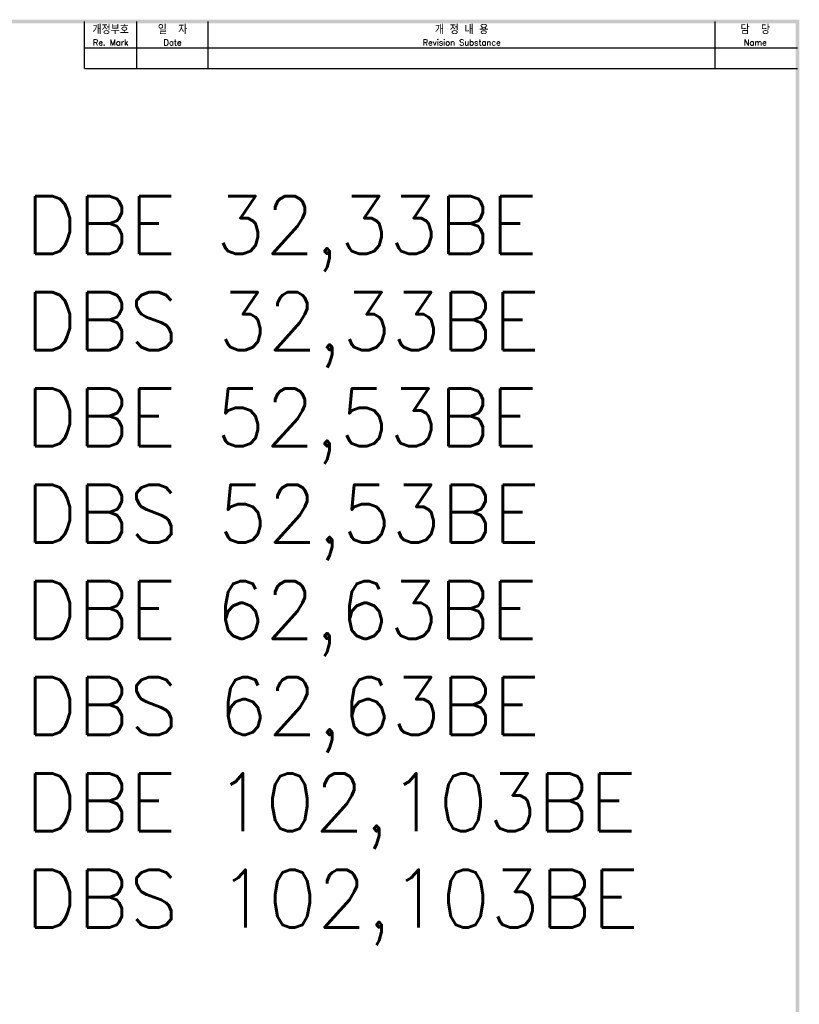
# Model space of a CAD drawing. Extents: x -7 to 1070, y -177 to 578.
# Tile 23 of 23: x 795 to 1065, y 233 to 574. Entities that reach past the tile are written whole.
import ezdxf

# ---------------------------------------------------------------- set-up
doc = ezdxf.new("R2010")
doc.units = 0
doc.header["$MEASUREMENT"] = 0
for name, color, linetype in [('di', 3, 'CONTINUOUS'), ('DIM', 3, 'CONTINUOUS'), ('dimtaxt', 3, 'CONTINUOUS'), ('dwg', 7, 'CONTINUOUS'), ('text', 3, 'CONTINUOUS')]:
    doc.layers.add(name, color=color, linetype=linetype)
doc.styles.get("Standard").update_dxf_attribs({"font": 'romans.shx', "height": 2, "bigfont": 'hgs.shx'})

msp = doc.modelspace()

# ---------------------------------------------------------------- linework, layer by layer
at = {"layer": 'dimtaxt'}
for p, q in [((835.55, 556.9), (835.55, 573.15)), ((860.25, 556.9), (860.25, 573.15)), ((1035.808, 556.9), (1035.808, 573.15)), ((817.35, 564.05), (1064.35, 564.05)), ((817.35, 556.9), (1064.35, 556.9))]:
    msp.add_line(p, q, dxfattribs=at)
at = {"layer": 'dwg'}
for points in [[(4.2, 573.8), (5.5, 572.5), (1065, 573.8), (1063.7, 572.5)], [(1065, 573.8), (1063.7, 572.5), (1065, -172.4), (1063.7, -171.1)]]:
    msp.add_trace(points, dxfattribs=at)
at = {"layer": 'text'}
msp.add_line((817.35, 556.9), (817.35, 573.15), dxfattribs=at)

# ---------------------------------------------------------------- texts
at = {"layer": 'di', "attachment_point": 5}
for s, insert, char_height, width in [('개정부호\\P{\\H0.72727x;Re. Mark}', (826.45, 568.275), 2.86, 18.2), ('{\\H1.1x;일  자}\\P{\\H0.8x;Date}', (847.9, 568.275), 2.6, 24.7), ('{\\H1.1x;개 정 내 용\\P\\H0.72727x;Revision Substance}', (948.029, 568.275), 2.6, 175.55808), ('담  당\\P{\\H0.72727x;Name}', (1049.754, 568.275), 2.86, 27.89192)]:
    msp.add_mtext(s, dxfattribs=dict(at, insert=insert, char_height=char_height, width=width))
at = {"layer": 'DIM', "insert": (796.849, 512.687), "char_height": 20, "width": 782.77285, "attachment_point": 1}
msp.add_mtext('{\\Fromans,hgs|c129;DB}E 32,33BE\\PDBS 32,33BE\\PDBE 52,53BE\\PDBS 52,53BE\\PDBE 62,63BE\\PDBS 62,63BE\\PDBE 102,103BE\\PDBS 102,103BE', dxfattribs=at)

doc.saveas('drawing.dxf')
